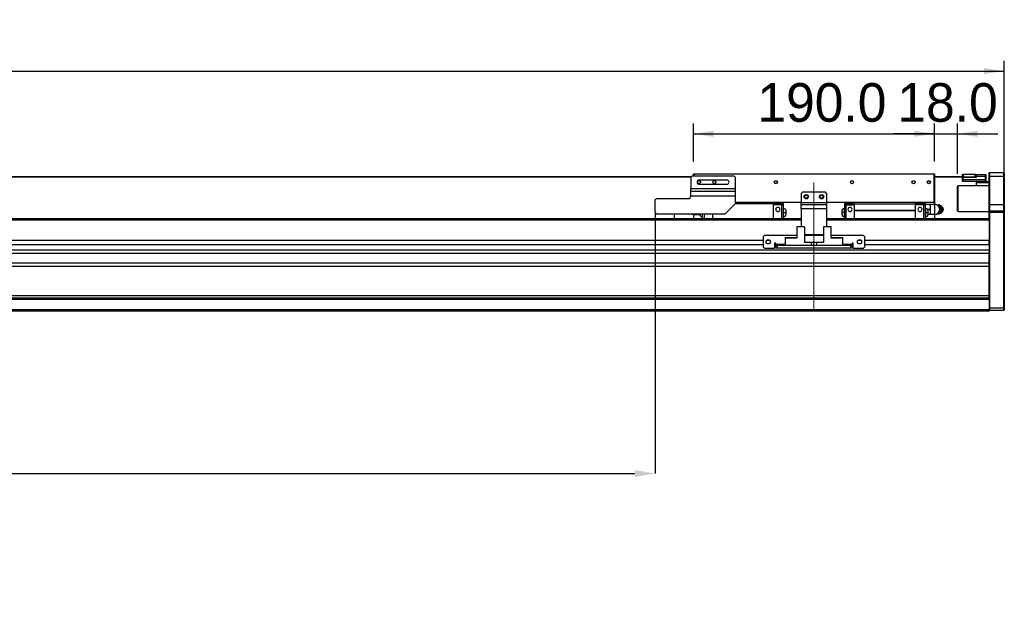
# Model space of a CAD drawing. Header units: millimetres. Extents: x 40 to 3320, y 40 to 2336.
# Tile 7 of 13: x 1723 to 2498, y 892 to 1348. Entities that reach past the tile are written whole.
import ezdxf

# ---------------------------------------------------------------- set-up
doc = ezdxf.new("R2010")
doc.units = ezdxf.units.MM
doc.header["$LTSCALE"] = 8
doc.header["$PDSIZE"] = -1
doc.linetypes.add('CENTERX2', pattern=[20.32, 12.7, -2.54, 2.54, -2.54])
doc.layers.add('DIMNS', color=7, linetype='Continuous')
doc.styles.add('SLDTEXTSTYLE7', font='txt')
doc.dimstyles.new('SLDDIMSTYLE0', dxfattribs={"dimtxt": 30.4, "dimasz": 16, "dimexe": 0, "dimexo": 0.0625, "dimgap": 7.6, "dimtad": 2, "dimdec": 1, "dimrnd": 1e-09, "dimzin": 4, "dimdsep": 46, "dimtxsty": 'SLDTEXTSTYLE7', "dimsah": 1, "dimcen": 0.09, "dimadec": 0, "dimazin": 1, "dimtfac": 1, "dimtdec": 1, "dimtmove": 0, "dimatfit": 0, "dimfxl": 0, "dimfrac": 2, "dimtolj": 1, "dimtzin": 12, "dimarcsym": 0})
doc.dimstyles.new('SLDDIMSTYLE3', dxfattribs={"dimtxt": 30.4, "dimasz": 16, "dimexe": 0, "dimexo": 0.0625, "dimgap": 7.6, "dimtad": 2, "dimdec": 1, "dimrnd": 1e-09, "dimzin": 4, "dimdsep": 46, "dimtxsty": 'SLDTEXTSTYLE7', "dimsah": 1, "dimcen": 0.09, "dimadec": 0, "dimazin": 1, "dimtfac": 1, "dimtdec": 1, "dimtofl": 0, "dimtmove": 0, "dimatfit": 3, "dimfxl": 0, "dimfrac": 2, "dimtolj": 1, "dimtzin": 12, "dimarcsym": 0})

# ---------------------------------------------------------------- blocks, each defined once
blk = doc.blocks.new('_D_19')
at = {"layer": 'DIMNS'}
for p, q in [((218.37, 1206.33), (218.37, 1315.67)), ((2498.37, 1206.33), (2498.37, 1315.67)), ((218.37, 1307.67), (2498.37, 1307.67))]:
    blk.add_line(p, q, dxfattribs=at)
for points in [[(218.37, 1307.67), (234.37, 1305.27), (234.37, 1310.07)], [(2498.37, 1307.67), (2482.37, 1310.07), (2482.37, 1305.27)]]:
    blk.add_solid(points, dxfattribs=at)
at = {"layer": 'DIMNS', "insert": (1314.14, 1347.56), "char_height": 30.4, "attachment_point": 1, "style": 'SLDTEXTSTYLE7'}
blk.add_mtext('2280.0', dxfattribs=at)
blk = doc.blocks.new('_D_22')
at = {"layer": 'Defpoints', "color": 0}
for p in [(463.37, 1199.67), (2223.37, 1196.17), (2223.37, 990.67)]:
    blk.add_point(p, dxfattribs=at)
at = {"layer": 'DIMNS', "color": 0, "lineweight": -2}
for p, q in [((463.37, 1199.61), (463.37, 990.67)), ((2223.37, 1196.11), (2223.37, 990.67)), ((479.37, 990.67), (2207.37, 990.67))]:
    blk.add_line(p, q, dxfattribs=at)
at = {"layer": 'DIMNS', "color": 0}
for points in [[(479.37, 993.34), (479.37, 988.01), (463.37, 990.67)], [(2207.37, 993.34), (2207.37, 988.01), (2223.37, 990.67)]]:
    blk.add_solid(points, dxfattribs=at)
at = {"layer": 'DIMNS', "color": 0, "insert": (1373.55, 983.07), "char_height": 30.4, "attachment_point": 2, "style": 'SLDTEXTSTYLE7'}
blk.add_mtext('\\A1;Stroke T=1760.0', dxfattribs=at)
blk = doc.blocks.new('_D_23')
at = {"layer": 'DIMNS'}
for p, q in [((2253.37, 1236.53), (2253.37, 1266.24)), ((2443.37, 1236.53), (2443.37, 1266.24)), ((2253.37, 1258.24), (2443.37, 1258.24))]:
    blk.add_line(p, q, dxfattribs=at)
for points in [[(2253.37, 1258.24), (2269.37, 1255.84), (2269.37, 1260.64)], [(2443.37, 1258.24), (2427.37, 1260.64), (2427.37, 1255.84)]]:
    blk.add_solid(points, dxfattribs=at)
at = {"layer": 'DIMNS', "insert": (2303.79, 1298.13), "char_height": 30.4, "attachment_point": 1, "style": 'SLDTEXTSTYLE7'}
blk.add_mtext('190.0', dxfattribs=at)
blk = doc.blocks.new('_D_24')
at = {"layer": 'DIMNS'}
for p, q in [((2443.37, 1236.53), (2443.37, 1266.24)), ((2461.37, 1226.83), (2461.37, 1266.24)), ((2443.37, 1258.24), (2411.37, 1258.24)), ((2443.37, 1258.24), (2461.37, 1258.24)), ((2461.37, 1258.24), (2493.37, 1258.24))]:
    blk.add_line(p, q, dxfattribs=at)
for points in [[(2443.37, 1258.24), (2427.37, 1260.64), (2427.37, 1255.84)], [(2461.37, 1258.24), (2477.37, 1255.84), (2477.37, 1260.64)]]:
    blk.add_solid(points, dxfattribs=at)
at = {"layer": 'DIMNS', "insert": (2414.06, 1298.13), "char_height": 30.4, "attachment_point": 1, "style": 'SLDTEXTSTYLE7'}
blk.add_mtext('18.0', dxfattribs=at)

msp = doc.modelspace()

# ---------------------------------------------------------------- linework, layer by layer
at = {"color": 7, "linetype": 'Continuous', "lineweight": 25}
for p, q in [((2253.67, 1226.67), (2253.37, 1226.37)), ((2253.67, 1226.37), (2253.37, 1226.37)), ((2253.37, 1225.17), (2253.37, 1226.37)), ((2253.67, 1226.67), (2443.07, 1226.67)), ((2253.67, 1226.67), (2253.67, 1226.37)), ((2443.07, 1226.37), (2253.67, 1226.37)), ((2253.67, 1226.37), (2253.67, 1225.17)), ((2443.07, 1226.67), (2443.07, 1226.37)), ((2443.37, 1226.37), (2443.07, 1226.67)), ((2443.07, 1204.47), (2443.07, 1226.37)), ((2443.37, 1226.37), (2443.07, 1226.37)), ((2443.37, 1226.37), (2443.37, 1204.47)), ((2465.37, 1224.37), (2465.37, 1226.37)), ((2465.37, 1226.37), (2465.87, 1226.37)), ((2465.87, 1226.37), (2465.87, 1224.37)), ((2465.87, 1226.37), (2475.37, 1226.37)), ((2475.37, 1224.37), (2475.37, 1226.37)), ((2475.37, 1226.37), (2475.87, 1226.37)), ((2475.87, 1226.37), (2475.87, 1224.37)), ((2476.37, 1226.17), (2483.57, 1226.17)), ((2476.37, 1224.67), (2476.37, 1226.17)), ((2483.57, 1224.67), (2483.57, 1226.17)), ((2483.87, 1225.87), (2483.57, 1226.17)), ((2483.87, 1225.87), (2483.87, 1224.67)), ((2486.67, 1227.67), (2486.37, 1227.37)), ((2486.37, 1224.67), (2486.37, 1227.37)), ((2486.67, 1227.67), (2486.67, 1224.67)), ((2486.67, 1227.67), (2498.07, 1227.67)), ((2498.07, 1224.67), (2498.07, 1227.67)), ((2498.07, 1227.67), (2498.37, 1227.37)), ((2498.37, 1227.37), (2498.37, 1224.67)), ((2251.57, 1224.37), (470.37, 1224.37)), ((2251.37, 1224.17), (470.37, 1224.17)), ((2252.37, 1225.17), (2251.37, 1224.17)), ((2251.37, 1224.17), (2251.37, 1215.17)), ((2252.37, 1225.17), (2285.37, 1225.17)), ((2279.87, 1221.77), (2257.87, 1221.77)), ((2257.87, 1218.57), (2279.87, 1218.57)), ((2286.37, 1224.17), (2285.37, 1225.17)), ((2286.37, 1224.17), (2286.37, 1215.17)), ((2465.37, 1224.37), (2443.37, 1224.37)), ((2465.67, 1224.17), (2443.37, 1224.17)), ((2465.87, 1224.37), (2465.37, 1224.37)), ((2465.37, 1223.87), (2465.67, 1224.17)), ((2465.37, 1222.17), (2465.37, 1223.87)), ((2465.37, 1223.87), (2465.67, 1223.87)), ((2465.37, 1222.17), (2465.67, 1222.17)), ((2465.37, 1220.97), (2465.37, 1222.17)), ((2465.37, 1220.97), (2465.67, 1220.67)), ((2465.67, 1223.87), (2465.67, 1224.17)), ((2465.67, 1224.17), (2476.37, 1224.17)), ((2465.67, 1223.87), (2465.67, 1222.17)), ((2476.37, 1223.87), (2465.67, 1223.87)), ((2465.67, 1222.17), (2483.57, 1222.17)), ((2465.67, 1222.17), (2465.67, 1220.67)), ((2483.57, 1220.67), (2465.67, 1220.67)), ((2465.87, 1224.37), (2475.37, 1224.37)), ((2475.87, 1224.37), (2475.37, 1224.37)), ((2475.87, 1224.37), (2475.87, 1224.17)), ((2476.37, 1223.87), (2476.37, 1224.67)), ((2483.57, 1224.67), (2476.37, 1224.67)), ((2476.37, 1219.67), (2476.37, 1220.67)), ((2476.37, 1217.17), (2476.37, 1219.67)), ((2486.37, 1219.67), (2476.37, 1219.67)), ((2483.57, 1222.17), (2483.57, 1224.67)), ((2483.87, 1224.67), (2483.57, 1224.67)), ((2483.57, 1220.67), (2483.57, 1222.17)), ((2483.57, 1222.17), (2483.87, 1222.17)), ((2483.57, 1220.67), (2483.87, 1220.97)), ((2483.57, 1220.67), (2486.37, 1220.67)), ((2483.87, 1224.67), (2483.87, 1222.17)), ((2483.87, 1222.17), (2483.87, 1220.97)), ((2486.67, 1224.67), (2486.37, 1224.67)), ((2486.37, 1202.67), (2486.37, 1224.67)), ((2486.67, 1224.67), (2486.67, 1202.67)), ((2498.07, 1224.67), (2486.67, 1224.67)), ((2498.07, 1202.67), (2498.07, 1224.67)), ((2498.07, 1224.67), (2498.37, 1224.67)), ((2498.37, 1224.67), (2498.37, 1202.67)), ((2251.37, 1215.17), (2286.37, 1215.17)), ((2251.37, 1213.18), (2251.37, 1215.17)), ((2251.37, 1213.18), (2286.37, 1213.18)), ((2251.37, 1209.19), (2251.37, 1213.18)), ((2286.37, 1215.17), (2286.37, 1213.18)), ((2286.37, 1213.18), (2286.37, 1209.19)), ((2339.37, 1212.17), (2338.37, 1211.17)), ((2338.37, 1211.17), (2338.37, 1204.17)), ((2357.37, 1212.17), (2339.37, 1212.17)), ((2358.37, 1211.17), (2357.37, 1212.17)), ((2358.37, 1211.17), (2358.37, 1204.17)), ((2461.87, 1217.17), (2461.37, 1216.67)), ((2461.37, 1197.67), (2461.37, 1216.67)), ((2486.37, 1217.17), (2461.87, 1217.17)), ((2461.87, 1217.17), (2461.87, 1197.17)), ((2224.37, 1207.17), (2223.37, 1206.17)), ((2223.37, 1196.17), (2223.37, 1206.17)), ((2224.37, 1207.17), (2249.37, 1207.17)), ((2286.37, 1209.19), (2251.37, 1209.19)), ((2251.37, 1209.19), (2251.37, 1209.17)), ((2278.37, 1195.17), (2286.37, 1203.17)), ((2286.37, 1209.19), (2286.37, 1203.17)), ((2286.37, 1204.47), (2338.37, 1204.47)), ((2338.37, 1204.17), (2286.37, 1204.17)), ((2316.37, 1203.17), (2286.37, 1203.17)), ((2316.37, 1204.17), (2316.37, 1203.17)), ((2322.87, 1203.37), (2316.37, 1203.37)), ((2316.37, 1203.17), (2316.37, 1191.17)), ((2322.87, 1203.37), (2322.87, 1202.42)), ((2322.87, 1203.27), (2324.37, 1203.27)), ((2324.37, 1202.33), (2324.37, 1203.27)), ((2338.37, 1204.17), (2358.37, 1204.17)), ((2338.37, 1202.67), (2338.37, 1204.17)), ((2338.37, 1199.17), (2338.37, 1202.67)), ((2338.37, 1202.67), (2358.37, 1202.67)), ((2358.37, 1204.47), (2443.07, 1204.47)), ((2443.07, 1204.17), (2358.37, 1204.17)), ((2358.37, 1204.17), (2358.37, 1202.67)), ((2358.37, 1202.67), (2358.37, 1199.17)), ((2373.87, 1203.27), (2372.37, 1203.27)), ((2372.37, 1203.27), (2372.37, 1202.33)), ((2373.87, 1202.42), (2373.87, 1203.37)), ((2373.87, 1203.37), (2380.37, 1203.37)), ((2380.37, 1203.17), (2380.37, 1204.17)), ((2380.37, 1198.17), (2380.37, 1203.17)), ((2380.37, 1203.17), (2428.37, 1203.17)), ((2428.37, 1203.17), (2428.37, 1204.17)), ((2434.87, 1203.37), (2428.37, 1203.37)), ((2428.37, 1198.17), (2428.37, 1203.17)), ((2434.87, 1202.42), (2434.87, 1203.37)), ((2434.87, 1203.27), (2436.37, 1203.27)), ((2436.37, 1202.33), (2436.37, 1203.27)), ((2439.7, 1202.67), (2436.37, 1202.67)), ((2439.7, 1202.67), (2439.87, 1200.67)), ((2439.87, 1202.67), (2439.87, 1200.67)), ((2443.47, 1202.67), (2440.04, 1202.67)), ((2443.37, 1204.47), (2443.07, 1204.17)), ((2443.07, 1204.47), (2443.07, 1204.17)), ((2443.37, 1204.47), (2443.07, 1204.47)), ((2443.37, 1204.47), (2443.37, 1202.67)), ((2486.67, 1202.67), (2486.37, 1202.67)), ((2486.37, 1197.37), (2486.37, 1202.67)), ((2486.67, 1202.67), (2486.67, 1197.67)), ((2486.67, 1202.67), (2498.07, 1202.67)), ((2498.07, 1197.67), (2498.07, 1202.67)), ((2498.37, 1202.67), (2498.07, 1202.67)), ((2498.37, 1202.67), (2498.37, 1197.37)), ((2223.37, 1196.17), (2224.37, 1195.17)), ((2224.37, 1195.17), (2278.37, 1195.17)), ((2238.37, 1195.17), (2238.37, 1191.17)), ((2253.27, 1194.67), (2256.69, 1194.67)), ((2253.37, 1194.67), (2253.37, 1191.17)), ((2256.87, 1194.67), (2256.87, 1195.17)), ((2257.04, 1194.67), (2256.99, 1195.17)), ((2257.04, 1194.67), (2258.38, 1194.67)), ((2258.37, 1195.17), (2258.37, 1194.82)), ((2260.37, 1195.17), (2260.37, 1191.17)), ((2261.87, 1195.17), (2261.87, 1191.17)), ((2268.37, 1195.17), (2268.37, 1191.17)), ((2322.87, 1202.42), (2316.37, 1202.42)), ((2322.87, 1202.42), (2322.87, 1191.17)), ((2322.87, 1202.33), (2324.37, 1202.33)), ((2324.37, 1191.17), (2324.37, 1202.33)), ((2324.47, 1199.42), (2324.37, 1199.42)), ((2324.37, 1196.17), (2324.47, 1196.17)), ((2326.37, 1196.17), (2326.37, 1197.52)), ((2326.37, 1194.82), (2326.37, 1196.17)), ((2358.37, 1199.17), (2338.37, 1199.17)), ((2338.37, 1199.17), (2338.37, 1185.07)), ((2358.37, 1199.17), (2358.37, 1185.07)), ((2370.37, 1197.52), (2370.37, 1196.17)), ((2370.37, 1196.17), (2370.37, 1194.82)), ((2372.37, 1199.42), (2372.27, 1199.42)), ((2372.37, 1196.17), (2372.27, 1196.17)), ((2373.87, 1202.33), (2372.37, 1202.33)), ((2372.37, 1202.33), (2372.37, 1191.17)), ((2373.87, 1202.42), (2380.37, 1202.42)), ((2373.87, 1191.17), (2373.87, 1202.42)), ((2380.37, 1198.17), (2428.37, 1198.17)), ((2380.37, 1197.77), (2380.37, 1198.17)), ((2380.37, 1197.77), (2428.37, 1197.77)), ((2380.37, 1191.17), (2380.37, 1197.77)), ((2434.87, 1202.42), (2428.37, 1202.42)), ((2428.37, 1197.77), (2428.37, 1198.17)), ((2428.37, 1191.17), (2428.37, 1197.77)), ((2434.87, 1191.17), (2434.87, 1202.42)), ((2434.87, 1202.33), (2436.37, 1202.33)), ((2436.37, 1191.17), (2436.37, 1202.33)), ((2436.47, 1199.42), (2436.37, 1199.42)), ((2436.37, 1196.17), (2436.47, 1196.17)), ((2439.7, 1198.67), (2437.98, 1198.67)), ((2439.7, 1194.67), (2438.36, 1194.67)), ((2438.37, 1196.17), (2438.37, 1197.52)), ((2438.37, 1194.82), (2438.37, 1196.17)), ((2439.87, 1200.67), (2439.7, 1198.67)), ((2439.7, 1198.67), (2439.87, 1196.67)), ((2439.87, 1196.67), (2439.7, 1194.67)), ((2439.87, 1200.67), (2439.87, 1196.67)), ((2439.87, 1196.67), (2439.87, 1194.67)), ((2443.47, 1194.67), (2440.04, 1194.67)), ((2443.37, 1194.67), (2443.37, 1191.17)), ((2445.27, 1202.17), (2446.53, 1202.17)), ((2445.4, 1195.17), (2446.53, 1195.17)), ((2446.53, 1202.17), (2447.4, 1200.42)), ((2447.24, 1202.17), (2446.53, 1202.17)), ((2447.4, 1196.92), (2446.53, 1195.17)), ((2447.24, 1195.17), (2446.53, 1195.17)), ((2448.22, 1200.42), (2447.24, 1202.17)), ((2447.24, 1195.17), (2448.22, 1196.92)), ((2447.4, 1200.42), (2448.39, 1198.67)), ((2448.39, 1198.67), (2447.4, 1196.92)), ((2449.1, 1198.67), (2448.22, 1200.42)), ((2448.22, 1196.92), (2449.1, 1198.67)), ((2449.1, 1198.67), (2448.39, 1198.67)), ((2449.76, 1200.3), (2449.18, 1200.96)), ((2449.18, 1196.38), (2449.76, 1197.04)), ((2450.37, 1198.67), (2450.03, 1198.67)), ((2461.37, 1197.67), (2461.87, 1197.17)), ((2461.87, 1197.17), (2486.37, 1197.17)), ((2486.67, 1197.67), (2486.37, 1197.37)), ((2486.37, 1196.17), (2486.37, 1197.37)), ((2486.67, 1196.17), (2486.37, 1196.17)), ((2486.37, 1190.89), (2486.37, 1196.17)), ((2486.67, 1197.67), (2486.67, 1196.17)), ((2486.67, 1197.67), (2498.07, 1197.67)), ((2486.67, 1196.17), (2486.67, 1121.17)), ((2498.07, 1196.17), (2486.67, 1196.17)), ((2498.07, 1196.17), (2498.07, 1197.67)), ((2498.37, 1197.37), (2498.07, 1197.67)), ((2498.07, 1121.17), (2498.07, 1196.17)), ((2498.37, 1196.17), (2498.07, 1196.17)), ((2498.37, 1197.37), (2498.37, 1196.17)), ((2498.37, 1196.17), (2498.37, 1121.3)), ((2338.37, 1191.17), (378.37, 1191.17)), ((2238.37, 1191.17), (463.37, 1191.17)), ((2260.27, 1192.92), (2260.37, 1192.92)), ((2324.37, 1192.92), (2324.47, 1192.92)), ((2486.37, 1191.17), (2358.37, 1191.17)), ((2372.27, 1192.92), (2372.37, 1192.92)), ((2436.37, 1192.92), (2436.47, 1192.92)), ((2486.37, 1191.17), (2443.37, 1191.17)), ((2486.37, 1190.89), (2486.37, 1190.17)), ((2486.37, 1190.17), (2486.37, 1174.17)), ((2334.87, 1185.07), (2334.87, 1176.17)), ((2340.87, 1185.07), (2334.87, 1185.07)), ((2340.87, 1185.07), (2340.87, 1172.67)), ((2355.87, 1185.07), (2355.87, 1172.67)), ((2361.87, 1185.07), (2355.87, 1185.07)), ((2361.87, 1176.17), (2361.87, 1185.07)), ((2308.37, 1174.17), (408.37, 1174.17)), ((2309.37, 1178.17), (2308.37, 1177.17)), ((2308.37, 1177.17), (2308.37, 1169.17)), ((2334.87, 1178.17), (2309.37, 1178.17)), ((2313.75, 1174.17), (2310.99, 1174.17)), ((2318.37, 1172.17), (2317.37, 1172.17)), ((2317.37, 1172.17), (2317.37, 1168.17)), ((2318.37, 1171.17), (2318.37, 1172.17)), ((2325.67, 1176.67), (2333.47, 1176.67)), ((2325.67, 1176.67), (2325.67, 1176.17)), ((2325.67, 1176.17), (2325.67, 1170.17)), ((2334.87, 1176.17), (2325.67, 1176.17)), ((2333.97, 1176.17), (2333.47, 1176.67)), ((2355.87, 1178.67), (2340.87, 1178.67)), ((2355.87, 1178.17), (2340.87, 1178.17)), ((2346.37, 1172.67), (2340.87, 1172.67)), ((2346.37, 1170.17), (2346.37, 1172.67)), ((2348.37, 1172.67), (2346.37, 1172.67)), ((2348.37, 1170.17), (2348.37, 1172.67)), ((2350.37, 1172.67), (2348.37, 1172.67)), ((2350.37, 1172.67), (2350.37, 1170.17)), ((2355.87, 1172.67), (2350.37, 1172.67)), ((2387.37, 1178.17), (2361.87, 1178.17)), ((2371.07, 1176.17), (2361.87, 1176.17)), ((2363.27, 1176.67), (2362.77, 1176.17)), ((2363.27, 1176.67), (2371.07, 1176.67)), ((2371.07, 1176.17), (2371.07, 1176.67)), ((2371.07, 1170.17), (2371.07, 1176.17)), ((2379.37, 1172.17), (2378.37, 1172.17)), ((2378.37, 1172.17), (2378.37, 1171.17)), ((2379.37, 1168.17), (2379.37, 1172.17)), ((2385.75, 1174.17), (2382.99, 1174.17)), ((2388.37, 1177.17), (2387.37, 1178.17)), ((2388.37, 1169.17), (2388.37, 1177.17)), ((2486.37, 1174.17), (2388.37, 1174.17)), ((2486.37, 1170.77), (2486.37, 1174.17)), ((2486.37, 1166.51), (230.37, 1166.51)), ((2486.37, 1163.91), (230.37, 1163.91)), ((2308.37, 1170.77), (408.37, 1170.77)), ((2308.37, 1169.17), (2309.37, 1168.17)), ((2309.37, 1168.17), (2317.37, 1168.17)), ((2318.37, 1170.77), (2317.37, 1170.77)), ((2318.37, 1171.17), (2318.37, 1170.17)), ((2318.37, 1168.17), (2318.37, 1170.17)), ((2318.37, 1170.17), (2319.37, 1170.17)), ((2319.37, 1168.17), (2318.37, 1168.17)), ((2319.37, 1170.17), (2319.37, 1168.17)), ((2377.37, 1170.17), (2319.37, 1170.17)), ((2377.37, 1168.17), (2319.37, 1168.17)), ((2377.37, 1168.17), (2377.37, 1170.17)), ((2377.37, 1170.17), (2378.37, 1170.17)), ((2378.37, 1168.17), (2377.37, 1168.17)), ((2378.37, 1170.17), (2378.37, 1171.17)), ((2379.37, 1170.77), (2378.37, 1170.77)), ((2378.37, 1170.17), (2378.37, 1168.17)), ((2379.37, 1168.17), (2387.37, 1168.17)), ((2387.37, 1168.17), (2388.37, 1169.17)), ((2486.37, 1170.77), (2388.37, 1170.77)), ((2486.37, 1170.77), (2486.37, 1166.51)), ((2486.37, 1166.51), (2486.37, 1165.2)), ((2486.37, 1127.97), (2486.37, 1165.2)), ((2486.37, 1156.4), (230.37, 1156.4)), ((2486.37, 1153.81), (230.37, 1153.81)), ((2486.37, 1130.67), (230.37, 1130.67)), ((2486.37, 1128.67), (230.37, 1128.67)), ((2486.37, 1127.67), (230.37, 1127.67)), ((2486.37, 1127.97), (2486.37, 1127.67)), ((2486.37, 1127.67), (2486.37, 1119.67)), ((2486.37, 1119.67), (230.37, 1119.67)), ((2486.37, 1118.67), (230.37, 1118.67)), ((2486.37, 1121.3), (2486.67, 1121.17)), ((2486.37, 1119.67), (2486.37, 1118.67)), ((2486.37, 1119.47), (2486.67, 1119.17)), ((2486.67, 1121.17), (2486.67, 1119.17)), ((2486.67, 1121.17), (2498.07, 1121.17)), ((2498.07, 1119.17), (2486.67, 1119.17)), ((2498.37, 1121.3), (2498.07, 1121.17)), ((2498.07, 1119.17), (2498.07, 1121.17)), ((2498.37, 1119.47), (2498.07, 1119.17)), ((2498.37, 1121.3), (2498.37, 1119.47))]:
    msp.add_line(p, q, dxfattribs=at)
at = {"color": 8, "linetype": 'Continuous', "lineweight": 25}
for p, q in [((2260.27, 1195.17), (2260.27, 1192.92)), ((2324.47, 1196.17), (2324.47, 1199.42)), ((2324.47, 1192.92), (2324.47, 1196.17)), ((2372.27, 1199.42), (2372.27, 1196.17)), ((2372.27, 1196.17), (2372.27, 1192.92)), ((2436.47, 1196.17), (2436.47, 1199.42)), ((2436.47, 1192.92), (2436.47, 1196.17)), ((2338.37, 1190.17), (378.37, 1190.17)), ((2486.37, 1190.17), (2358.37, 1190.17)), ((2325.67, 1171.17), (2318.37, 1171.17)), ((2378.37, 1171.17), (2371.07, 1171.17))]:
    msp.add_line(p, q, dxfattribs=at)
at = {"color": 7, "linetype": 'Continuous', "lineweight": 25, "flags": 128}
for points in [[(2251.33, 1195.17), (2252.04, 1194.87), (2253.27, 1194.67)], [(2450.37, 1198.67), (2450.21, 1199.57), (2449.76, 1200.3)], [(2449.76, 1197.04), (2450.21, 1197.77), (2450.37, 1198.67)]]:
    msp.add_lwpolyline(points, dxfattribs=at)
at = {"color": 7, "linetype": 'Continuous', "lineweight": 25}
for centre, radius in [((2257.87, 1220.17), 1.25), ((2269.87, 1220.17), 1.25), ((2318.37, 1220.17), 1.25), ((2378.37, 1220.17), 1.25), ((2426.87, 1220.17), 1.25), ((2438.87, 1220.17), 1.25), ((2342.37, 1208.67), 1.7), ((2354.37, 1208.67), 1.7), ((2342.37, 1208.67), 1.25), ((2354.37, 1208.67), 1.25), ((2312.37, 1173.17), 1.7), ((2384.37, 1173.17), 1.7)]:
    msp.add_circle(centre, radius, dxfattribs=at)
for centre, radius, start, end in [((2257.87, 1220.17), 1.6, 90, 270), ((2279.87, 1220.17), 1.6, 270, 90), ((2249.37, 1209.17), 2, 270, 0), ((2443.47, 1198.67), 4, 0, 90.01825), ((2260.27, 1194.82), 1.9, 180, 270), ((2319.97, 1198.67), 1.65, 0, 180), ((2319.97, 1198.67), 1.65, 180, 0), ((2324.47, 1197.52), 1.9, 0, 90), ((2324.47, 1194.82), 1.9, 270, 360), ((2372.27, 1197.52), 1.9, 90, 180), ((2372.27, 1194.82), 1.9, 180, 270), ((2376.77, 1198.67), 1.65, 0, 180), ((2376.77, 1198.67), 1.65, 180, 0), ((2431.97, 1198.67), 1.65, 0, 180), ((2431.97, 1198.67), 1.65, 180, 0), ((2436.47, 1197.52), 1.9, 0, 90), ((2436.47, 1194.82), 1.9, 270, 360), ((2443.47, 1198.67), 4, 270.02815, 0), ((2444.47, 1198.9), 3.3, 27.37628, 66.40738), ((2444.47, 1198.44), 3.3, 293.59486, 332.62149), ((2444.08, 1198.67), 3.76, 332.24159, 27.75841), ((2446.15, 1198.61), 3.02, 302.68804, 1.1452), ((2446.12, 1198.71), 3.06, 359.20532, 56.41474), ((2446.76, 1198.76), 3.27, 358.51024, 68.86675), ((2446.76, 1198.59), 3.27, 291.04401, 1.4918)]:
    msp.add_arc(centre, radius, start, end, dxfattribs=at)
for points, knots in [([(2443.47, 1202.67), (2443.47, 1202.61), (2443.47, 1202.49), (2443.47, 1201.57), (2443.47, 1200.24), (2443.47, 1198.67), (2443.47, 1197.1), (2443.47, 1195.78), (2443.47, 1194.85), (2443.47, 1194.73), (2443.47, 1194.67)], [0, 0, 0, 0, 0.125, 0.25, 0.375, 0.5, 0.625, 0.75, 0.875, 1, 1, 1, 1]), ([(2324.47, 1196.17), (2324.71, 1196.17), (2325.08, 1196.17), (2325.52, 1196.17), (2325.82, 1196.17), (2326.07, 1196.17), (2326.31, 1196.17), (2326.34, 1196.17), (2326.37, 1196.17)], [0, 0, 0, 0, 0.239461, 0.368371, 0.50001, 0.631643, 0.760546, 1, 1, 1, 1]), ([(2372.27, 1196.17), (2372.03, 1196.17), (2371.66, 1196.17), (2371.22, 1196.17), (2370.92, 1196.17), (2370.67, 1196.17), (2370.43, 1196.17), (2370.4, 1196.17), (2370.37, 1196.17)], [0, 0, 0, 0, 0.239459, 0.368367, 0.499989, 0.631646, 0.760549, 1, 1, 1, 1]), ([(2436.47, 1196.17), (2436.71, 1196.17), (2437.08, 1196.17), (2437.52, 1196.17), (2437.82, 1196.17), (2438.07, 1196.17), (2438.31, 1196.17), (2438.34, 1196.17), (2438.37, 1196.17)], [0, 0, 0, 0, 0.239459, 0.368367, 0.499989, 0.631646, 0.760549, 1, 1, 1, 1]), ([(2447.38, 1195.43), (2447.51, 1195.44), (2447.71, 1195.44), (2447.88, 1195.53), (2447.94, 1195.56)], [0, 0, 0, 0, 0.653838, 1, 1, 1, 1]), ([(2447.95, 1201.8), (2447.94, 1201.8), (2447.77, 1201.9), (2447.57, 1201.9), (2447.39, 1201.91)], [0, 0, 0, 0, 0.078485, 1, 1, 1, 1]), ([(2449.17, 1198.67), (2449.36, 1198.67), (2449.75, 1198.67), (2449.94, 1198.67), (2450.03, 1198.67)], [0, 0, 0, 0, 0.499968, 1, 1, 1, 1])]:
    msp.add_open_spline(points, degree=3, knots=knots, dxfattribs=at)
at = {"color": 8, "linetype": 'Continuous', "lineweight": 25}
msp.add_open_spline([(2253.27, 1194.67), (2253.27, 1194.7), (2253.27, 1194.74), (2253.27, 1194.94), (2253.27, 1195.14), (2253.27, 1195.17)], degree=3, knots=[0, 0, 0, 0, 0.4598, 0.9196, 1, 1, 1, 1], dxfattribs=at)
at = {"layer": 'DIMNS', "linetype": 'CENTERX2', "lineweight": 18}
msp.add_line((2348.37, 1118.37), (2348.37, 1227.97), dxfattribs=at)

# ---------------------------------------------------------------- dimensions: what is measured, and where the dimension line sits
at = {"layer": 'DIMNS'}
for base, p1, p2, dimstyle, picture, middle in [((2498.37, 1307.67), (218.37, 1196.17), (2498.37, 1196.17), 'SLDDIMSTYLE3', '_D_19', (1373.55, 1307.67)), ((2443.37, 1258.24), (2253.37, 1226.37), (2443.37, 1226.37), 'SLDDIMSTYLE3', '_D_23', (2352.22, 1258.24)), ((2461.37, 1258.24), (2443.37, 1226.37), (2461.37, 1216.67), 'SLDDIMSTYLE0', '_D_24', (2451.51, 1258.24))]:
    dim = msp.add_linear_dim(base=base, p1=p1, p2=p2, angle=0, dimstyle=dimstyle, dxfattribs=at)
    dim.commit()
    dim.dimension.update_dxf_attribs({"geometry": picture, "text_midpoint": middle, "dimtype": 160})
dim = msp.add_linear_dim(base=(2223.37, 990.67), p1=(463.37, 1199.67), p2=(2223.37, 1196.17), text='Stroke T=<>', dimstyle='SLDDIMSTYLE3', dxfattribs=at)
dim.commit()
dim.dimension.update_dxf_attribs({"geometry": '_D_22', "text_midpoint": (1373.55, 990.67), "dimtype": 160})

doc.saveas('drawing.dxf')
